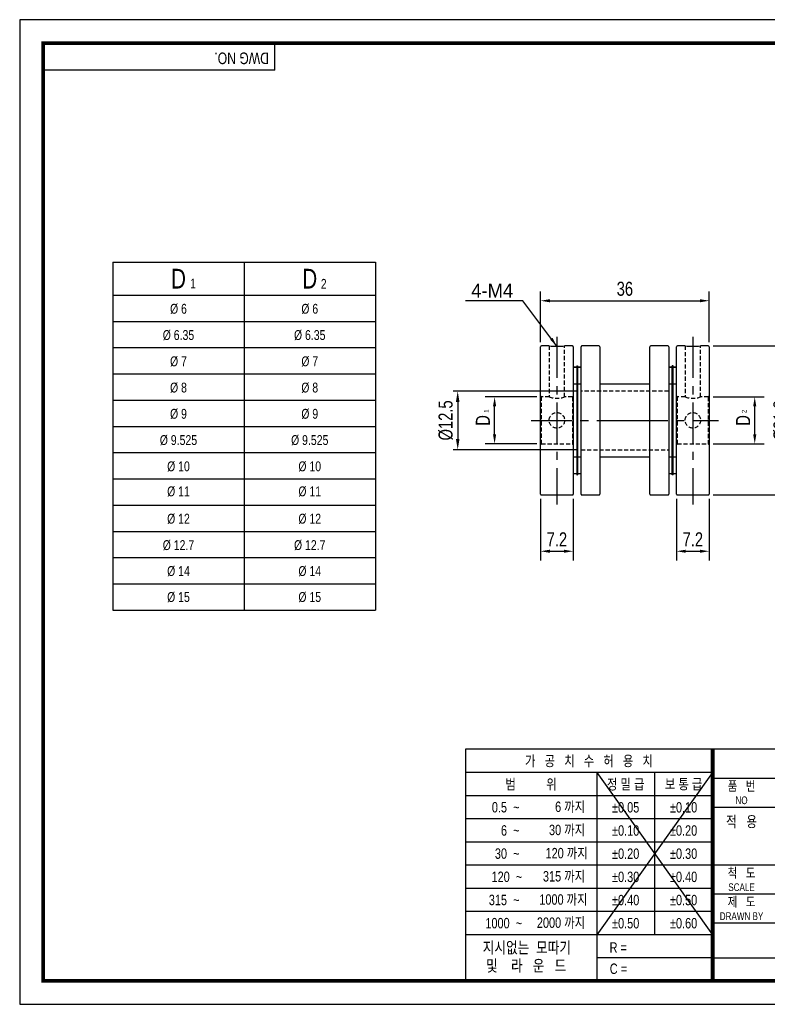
# Model space of a CAD drawing. Header units: millimetres. Extents: x 0 to 297, y 0 to 210.
# Tile 1 of 2: x 0 to 159, y 0 to 210. Entities that reach past the tile are written whole.
import ezdxf
from ezdxf.enums import TextEntityAlignment as Align

# ---------------------------------------------------------------- set-up
doc = ezdxf.new("R2010")
doc.units = ezdxf.units.MM
doc.header["$LTSCALE"] = 7
for name, pattern in [('CENTER', [2, 1.25, -0.25, 0.25, -0.25]), ('CENTER2', [1.125, 0.75, -0.125, 0.125, -0.125]), ('DASHED', [0.75, 0.5, -0.25]), ('HIDDEN', [0.375, 0.25, -0.125]), ('HIDDEN2', [0.1875, 0.125, -0.0625]), ('PHANTOM2', [1.25, 0.625, -0.125, 0.125, -0.125, 0.125, -0.125])]:
    doc.linetypes.add(name, pattern=pattern)
doc.layers.get('0').update_dxf_attribs({"linetype": 'CONTINUOUS'})
doc.layers.get('Defpoints').update_dxf_attribs({"linetype": 'CONTINUOUS'})
for name, color, linetype in [('BM', 2, 'CONTINUOUS'), ('C', 1, 'CENTER2'), ('CT', 1, 'CENTER'), ('D', 7, 'CONTINUOUS'), ('DIM', 7, 'CONTINUOUS'), ('H', 3, 'HIDDEN'), ('HD', 4, 'DASHED'), ('P', 4, 'PHANTOM2')]:
    doc.layers.add(name, color=color, linetype=linetype)
doc.styles.get("Standard").update_dxf_attribs({"font": 'Gulim.ttf', "width": 0.8, "height": 3})
doc.dimstyles.new('LIM', dxfattribs={"dimtxt": 2, "dimasz": 2, "dimexe": 2, "dimexo": 1, "dimgap": 1, "dimtad": 1, "dimdec": 3, "dimzin": 9, "dimdsep": 46, "dimtxsty": 'Standard', "dimcen": 3, "dimclrd": 1, "dimclre": 1, "dimadec": 0, "dimazin": 0, "dimtfac": 1, "dimtdec": 3, "dimtmove": 0, "dimatfit": 3, "dimfxl": 0, "dimtolj": 1, "dimtzin": 0, "dimarcsym": 0})
doc.dimstyles.get("Standard").update_dxf_attribs({"dimtxt": 0.18, "dimasz": 0.18, "dimexe": 0.18, "dimexo": 0.0625, "dimgap": 0.09, "dimtad": 0, "dimtih": 1, "dimtoh": 1, "dimdec": 4, "dimzin": 0, "dimdsep": 46, "dimtxsty": 'Standard', "dimcen": 0.09, "dimadec": 0, "dimazin": 0, "dimtfac": 1, "dimtdec": 4, "dimtofl": 0, "dimtmove": 0, "dimatfit": 3, "dimfxl": 0, "dimtolj": 1, "dimtzin": 0, "dimarcsym": 0})

# ---------------------------------------------------------------- blocks, each defined once
blk = doc.blocks.new('*D7')
at = {"layer": 'Defpoints', "color": 0}
for p in [(101.31, 129.53), (111.3, 129.53), (111.3, 119.53)]:
    blk.add_point(p, dxfattribs=at)
at = {"layer": 'DIM', "color": 1, "lineweight": -2}
for p, q in [((110.3, 129.53), (99.31, 129.53)), ((101.31, 121.53), (101.31, 127.53)), ((110.3, 119.53), (99.31, 119.53))]:
    blk.add_line(p, q, dxfattribs=at)
at = {"layer": 'DIM', "color": 1}
for points in [[(100.97, 127.53), (101.64, 127.53), (101.31, 129.53)], [(100.97, 121.53), (101.64, 121.53), (101.31, 119.53)]]:
    blk.add_solid(points, dxfattribs=at)
at = {"layer": 'DIM', "color": 0, "insert": (98.8, 124.53), "char_height": 3, "attachment_point": 5, "rotation": 90}
blk.add_mtext('\\A1;D', dxfattribs=at)
blk = doc.blocks.new('*D8')
at = {"layer": 'Defpoints', "color": 0}
for p in [(146.9, 140.43), (164.88, 140.43), (146.9, 108.63)]:
    blk.add_point(p, dxfattribs=at)
at = {"layer": 'DIM', "color": 1, "lineweight": -2}
for p, q in [((147.9, 140.43), (166.88, 140.43)), ((164.88, 110.63), (164.88, 138.43)), ((147.9, 108.63), (166.88, 108.63))]:
    blk.add_line(p, q, dxfattribs=at)
at = {"layer": 'DIM', "color": 1}
for points in [[(164.55, 138.43), (165.22, 138.43), (164.88, 140.43)], [(164.55, 110.63), (165.22, 110.63), (164.88, 108.63)]]:
    blk.add_solid(points, dxfattribs=at)
at = {"layer": 'DIM', "color": 0, "insert": (162.34, 124.53), "char_height": 3, "attachment_point": 5, "rotation": 90}
blk.add_mtext('\\A1;%%C31.8', dxfattribs=at)
blk = doc.blocks.new('*D9')
at = {"layer": 'Defpoints', "color": 0}
for p in [(146.9, 129.53), (156.8, 129.53), (146.9, 119.53)]:
    blk.add_point(p, dxfattribs=at)
at = {"layer": 'DIM', "color": 1, "lineweight": -2}
for p, q in [((147.9, 129.53), (158.8, 129.53)), ((156.8, 121.53), (156.8, 127.53)), ((147.9, 119.53), (158.8, 119.53))]:
    blk.add_line(p, q, dxfattribs=at)
at = {"layer": 'DIM', "color": 1}
for points in [[(156.47, 127.53), (157.13, 127.53), (156.8, 129.53)], [(156.47, 121.53), (157.13, 121.53), (156.8, 119.53)]]:
    blk.add_solid(points, dxfattribs=at)
at = {"layer": 'DIM', "color": 0, "insert": (154.3, 124.53), "char_height": 3, "attachment_point": 5, "rotation": 90}
blk.add_mtext('\\A1;D', dxfattribs=at)
blk = doc.blocks.new('*D10')
at = {"layer": 'Defpoints', "color": 0}
for p in [(111.1, 108.83), (118.1, 108.83), (118.1, 96.63)]:
    blk.add_point(p, dxfattribs=at)
at = {"layer": 'DIM', "color": 1, "lineweight": -2}
for p, q in [((111.1, 107.83), (111.1, 94.63)), ((118.1, 107.83), (118.1, 94.63)), ((113.1, 96.63), (116.1, 96.63))]:
    blk.add_line(p, q, dxfattribs=at)
at = {"layer": 'DIM', "color": 1}
for points in [[(113.1, 96.96), (113.1, 96.3), (111.1, 96.63)], [(116.1, 96.96), (116.1, 96.3), (118.1, 96.63)]]:
    blk.add_solid(points, dxfattribs=at)
at = {"layer": 'DIM', "color": 0, "insert": (114.6, 99.17), "char_height": 3, "attachment_point": 5}
blk.add_mtext('\\A1;7.2', dxfattribs=at)
blk = doc.blocks.new('*D11')
at = {"layer": 'Defpoints', "color": 0}
for p in [(140.1, 108.83), (147.1, 108.83), (147.1, 96.63)]:
    blk.add_point(p, dxfattribs=at)
at = {"layer": 'DIM', "color": 1, "lineweight": -2}
for p, q in [((140.1, 107.83), (140.1, 94.63)), ((147.1, 107.83), (147.1, 94.63)), ((142.1, 96.63), (145.1, 96.63))]:
    blk.add_line(p, q, dxfattribs=at)
at = {"layer": 'DIM', "color": 1}
for points in [[(142.1, 96.96), (142.1, 96.3), (140.1, 96.63)], [(145.1, 96.96), (145.1, 96.3), (147.1, 96.63)]]:
    blk.add_solid(points, dxfattribs=at)
at = {"layer": 'DIM', "color": 0, "insert": (143.6, 99.17), "char_height": 3, "attachment_point": 5}
blk.add_mtext('\\A1;7.2', dxfattribs=at)
blk = doc.blocks.new('*D12')
at = {"layer": 'Defpoints', "color": 0}
for p in [(147.1, 150.06), (111.1, 140.23), (147.1, 140.23)]:
    blk.add_point(p, dxfattribs=at)
at = {"layer": 'DIM', "color": 1, "lineweight": -2}
for p, q in [((111.1, 141.23), (111.1, 152.06)), ((147.1, 141.23), (147.1, 152.06)), ((113.1, 150.06), (145.1, 150.06))]:
    blk.add_line(p, q, dxfattribs=at)
at = {"layer": 'DIM', "color": 1}
for points in [[(113.1, 150.39), (113.1, 149.72), (111.1, 150.06)], [(145.1, 150.39), (145.1, 149.72), (147.1, 150.06)]]:
    blk.add_solid(points, dxfattribs=at)
at = {"layer": 'DIM', "color": 0, "insert": (129.1, 152.59), "char_height": 3, "attachment_point": 5}
blk.add_mtext('\\A1;36', dxfattribs=at)
blk = doc.blocks.new('*D14')
at = {"layer": 'D', "color": 1, "lineweight": -2}
for p, q in [((118.75, 130.78), (92.44, 130.78)), ((93.44, 128.48), (93.44, 120.58)), ((118.75, 118.28), (92.44, 118.28))]:
    blk.add_line(p, q, dxfattribs=at)
at = {"layer": 'D', "color": 1}
for points in [[(93.06, 128.48), (93.82, 128.48), (93.44, 130.78)], [(93.06, 120.58), (93.82, 120.58), (93.44, 118.28)]]:
    blk.add_solid(points, dxfattribs=at)
at = {"layer": 'Defpoints', "color": 0}
for p in [(119.75, 130.78), (93.44, 118.28), (119.75, 118.28)]:
    blk.add_point(p, dxfattribs=at)
at = {"layer": 'D', "insert": (90.9, 124.53), "char_height": 3, "attachment_point": 5, "rotation": 90}
blk.add_mtext('\\A1;%%c12.5', dxfattribs=at)

msp = doc.modelspace()

# ---------------------------------------------------------------- linework, layer by layer
for p, q in [((54.43705, 199.23234), (54.43705, 205)), ((54.43705, 199.23234), (5, 199.23234)), ((19.87842, 158.26508), (19.87842, 84.06508)), ((19.87842, 158.26508), (75.87842, 158.26508)), ((75.87842, 158.26508), (75.87842, 84.06508)), ((19.87842, 84.06508), (75.87842, 84.06508)), ((95.07575, 54.43705), (95.07575, 5)), ((147.8086, 54.43705), (95.07575, 54.43705)), ((292, 54.43705), (147.8086, 54.43705)), ((147.8086, 54.43705), (147.8086, 5)), ((147.8086, 49.42948), (95.07575, 49.42948)), ((147.8086, 49.42948), (123.09008, 14.82355)), ((123.09008, 49.42948), (147.8086, 14.82355)), ((123.09008, 49.42948), (123.09008, 5)), ((135.44934, 49.42948), (135.44934, 14.82355)), ((147.8086, 48.25742), (292, 48.25742)), ((147.8086, 44.48577), (95.07575, 44.48577)), ((147.8086, 42.07779), (292, 42.07779)), ((147.8086, 39.54207), (95.07575, 39.54207)), ((147.8086, 34.59837), (95.07575, 34.59837)), ((147.8086, 29.65466), (95.07575, 29.65466)), ((147.8086, 29.71852), (292, 29.71852)), ((147.8086, 24.71096), (95.07575, 24.71096)), ((147.8086, 23.53889), (221.96418, 23.53889)), ((147.8086, 19.76725), (95.07575, 19.76725)), ((147.8086, 17.35926), (292, 17.35926)), ((147.8086, 14.82355), (95.07575, 14.82355)), ((147.8086, 9.87984), (123.09008, 9.87984)), ((147.8086, 9.87984), (221.96418, 9.87984))]:
    msp.add_line(p, q)
at = {"color": 4}
for p, q in [((47.87842, 158.26508), (47.87842, 84.06508)), ((19.87842, 151.26508), (75.87842, 151.26508))]:
    msp.add_line(p, q, dxfattribs=at)
at = {"color": 1}
for p, q in [((19.87842, 145.66508), (75.87842, 145.66508)), ((19.87842, 140.06508), (75.87842, 140.06508)), ((19.87842, 134.46508), (75.87842, 134.46508)), ((19.87842, 128.86508), (75.87842, 128.86508)), ((19.87842, 123.26508), (75.87842, 123.26508)), ((19.87842, 117.66508), (75.87842, 117.66508)), ((19.87842, 112.06508), (75.87842, 112.06508)), ((19.87842, 106.46508), (75.87842, 106.46508)), ((19.87842, 100.86508), (75.87842, 100.86508)), ((19.87842, 95.26508), (75.87842, 95.26508)), ((19.87842, 89.66508), (75.87842, 89.66508))]:
    msp.add_line(p, q, dxfattribs=at)
msp.add_lwpolyline([(297, 210), (0, 210), (0, 0), (297, 0)], close=True)
msp.add_lwpolyline([(292, 205, 0.8, 0.8, 0), (5, 205, 0.8, 0.8, 0), (5, 5, 0.8, 0.8, 0), (292, 5, 0.8, 0.8, 0)], format="xyseb", close=True)
at = {"const_width": 0.82395}
msp.add_lwpolyline([(147.8086, 5), (147.8086, 54.43705)], dxfattribs=at)
at = {"layer": 'BM', "linetype": 'Continuous'}
for p, q in [((111.09599, 108.83105), (111.09599, 140.23105)), ((112.94882, 140.43105), (111.29599, 140.43105)), ((117.89599, 140.43105), (116.23986, 140.43105)), ((118.09599, 140.23105), (118.09599, 108.83105)), ((119.74599, 108.83105), (119.74599, 140.23105)), ((123.54599, 140.43105), (119.94599, 140.43105)), ((123.74599, 140.23105), (123.74599, 108.83105)), ((134.44599, 108.83105), (134.44599, 140.23105)), ((138.24599, 140.43105), (134.64599, 140.43105)), ((138.44599, 140.23105), (138.44599, 108.83105)), ((140.09599, 108.83105), (140.09599, 140.23105)), ((141.94882, 140.43105), (140.29599, 140.43105)), ((146.89599, 140.43105), (145.23986, 140.43105)), ((147.09599, 140.23105), (147.09599, 108.83105)), ((118.82099, 135.86234), (118.09599, 135.86234)), ((118.82099, 135.84918), (118.09599, 135.84918)), ((118.82099, 136.16234), (118.82099, 134.11234)), ((118.82099, 136.16234), (119.02099, 136.16234)), ((119.02099, 136.16234), (119.02099, 134.11234)), ((119.74599, 135.86234), (119.02099, 135.86234)), ((119.74599, 135.84918), (119.02099, 135.84918)), ((139.17099, 135.86234), (138.44599, 135.86234)), ((139.17099, 135.84918), (138.44599, 135.84918)), ((139.17099, 134.11234), (139.17099, 136.16234)), ((139.37099, 136.16234), (139.17099, 136.16234)), ((139.37099, 134.11234), (139.37099, 136.16234)), ((140.09599, 135.86234), (139.37099, 135.86234)), ((140.09599, 135.84918), (139.37099, 135.84918)), ((118.09599, 132.34918), (118.82099, 132.34918)), ((118.82099, 134.11234), (118.82099, 114.94975)), ((119.02099, 134.11234), (119.02099, 114.94975)), ((119.02099, 132.34918), (119.74599, 132.34918)), ((138.44599, 132.34918), (139.17099, 132.34918)), ((139.17099, 114.94975), (139.17099, 134.11234)), ((139.37099, 114.94975), (139.37099, 134.11234)), ((139.37099, 132.34918), (140.09599, 132.34918)), ((134.44599, 132.28105), (123.74599, 132.28105)), ((127.2516, 132.28105), (123.74599, 132.28105)), ((118.82099, 116.69975), (118.09599, 116.69975)), ((119.74599, 116.69975), (119.02099, 116.69975)), ((123.74599, 116.78105), (127.2516, 116.78105)), ((123.74599, 116.78105), (134.44599, 116.78105)), ((139.17099, 116.69975), (138.44599, 116.69975)), ((140.09599, 116.69975), (139.37099, 116.69975)), ((118.82099, 114.94975), (118.82099, 112.89975)), ((119.02099, 114.94975), (119.02099, 112.89975)), ((139.17099, 112.89975), (139.17099, 114.94975)), ((139.37099, 112.89975), (139.37099, 114.94975)), ((118.09599, 113.19975), (118.82099, 113.19975)), ((118.09599, 113.18661), (118.82099, 113.18661)), ((118.82099, 112.89975), (119.02099, 112.89975)), ((119.02099, 113.19975), (119.74599, 113.19975)), ((119.02099, 113.18661), (119.74599, 113.18661)), ((138.44599, 113.19975), (139.17099, 113.19975)), ((138.44599, 113.18661), (139.17099, 113.18661)), ((139.37099, 112.89975), (139.17099, 112.89975)), ((139.37099, 113.19975), (140.09599, 113.19975)), ((139.37099, 113.18661), (140.09599, 113.18661)), ((111.29599, 108.63105), (117.89599, 108.63105)), ((119.94599, 108.63105), (123.54599, 108.63105)), ((134.64599, 108.63105), (138.24599, 108.63105)), ((140.29599, 108.63105), (146.89599, 108.63105))]:
    msp.add_line(p, q, dxfattribs=at)
at = {"layer": 'BM', "linetype": 'HIDDEN2'}
for centre in [(114.59599, 124.54984), (143.59599, 124.54984)]:
    msp.add_circle(centre, 1.65, dxfattribs=at)
at = {"layer": 'BM', "linetype": 'Continuous'}
for centre, radius, start, end in [((111.29599, 140.23105), 0.2, 90, 180), ((114.596, 156.02249), 15.67855, 263.9590186, 276.0404228), ((117.89599, 140.23105), 0.2, 0, 90), ((119.94599, 140.23105), 0.2, 90, 180), ((123.54599, 140.23105), 0.2, 0, 90), ((134.64599, 140.23105), 0.2, 90, 180), ((138.24599, 140.23105), 0.2, 0, 90), ((140.29599, 140.23105), 0.2, 90, 180), ((143.596, 156.02249), 15.67855, 263.9590186, 276.0404228), ((146.89599, 140.23105), 0.2, 0, 90), ((111.29599, 108.83105), 0.2, 180, 270), ((117.89599, 108.83105), 0.2, 270, 0), ((119.94599, 108.83105), 0.2, 180, 270), ((123.54599, 108.83105), 0.2, 270, 0), ((134.64599, 108.83105), 0.2, 180, 270), ((138.24599, 108.83105), 0.2, 270, 0), ((140.29599, 108.83105), 0.2, 180, 270), ((146.89599, 108.83105), 0.2, 270, 0)]:
    msp.add_arc(centre, radius, start, end, dxfattribs=at)
at = {"layer": 'C'}
msp.add_line((147.8086, 49.42948), (147.8086, 49.39613), dxfattribs=at)
at = {"layer": 'CT'}
for p, q in [((114.59599, 142.34395), (114.59599, 106.63105)), ((143.59593, 142.34395), (143.59599, 106.63105)), ((109.09599, 124.54984), (134.44599, 124.54984)), ((129.50582, 124.54984), (149.09599, 124.54984))]:
    msp.add_line(p, q, dxfattribs=at)
at = {"layer": 'H'}
msp.add_line((147.8086, 49.31275), (147.8086, 49.27106), dxfattribs=at)
at = {"layer": 'HD', "linetype": 'HIDDEN2'}
for p, q in [((112.94599, 140.43105), (112.94599, 129.529)), ((116.24599, 129.52912), (116.24599, 140.43105)), ((141.94599, 140.43105), (141.94599, 129.529)), ((145.24599, 129.52912), (145.24599, 140.43105)), ((138.44599, 130.78105), (119.74599, 130.78105)), ((111.29599, 129.53105), (111.09599, 129.73105)), ((111.29599, 119.53105), (111.29599, 129.53105)), ((112.95202, 129.53105), (111.29599, 129.53105)), ((117.89599, 129.53105), (116.24076, 129.53105)), ((118.09599, 129.73105), (117.89599, 129.53105)), ((117.89599, 129.53105), (117.89599, 119.53105)), ((119.02099, 129.53105), (118.82099, 129.53105)), ((139.37099, 129.53105), (139.17099, 129.53105)), ((140.29599, 129.53105), (140.09599, 129.73105)), ((140.29599, 119.53105), (140.29599, 129.53105)), ((141.95202, 129.53105), (140.29599, 129.53105)), ((146.89599, 129.53105), (145.24076, 129.53105)), ((147.09599, 129.73105), (146.89599, 129.53105)), ((146.89599, 129.53105), (146.89599, 119.53105)), ((111.09599, 119.33105), (111.29599, 119.53105)), ((111.29599, 119.53105), (117.89599, 119.53105)), ((117.89599, 119.53105), (118.09599, 119.33105)), ((118.82099, 119.53105), (119.02099, 119.53105)), ((119.74599, 118.28105), (138.44599, 118.28105)), ((139.17099, 119.53105), (139.37099, 119.53105)), ((140.09599, 119.33105), (140.29599, 119.53105)), ((140.29599, 119.53105), (146.89599, 119.53105)), ((146.89599, 119.53105), (147.09599, 119.33105))]:
    msp.add_line(p, q, dxfattribs=at)
for centre in [(114.59603, 134.13855), (143.59603, 134.13855)]:
    msp.add_arc(centre, 4.89411, 250.2968718, 289.7022153, dxfattribs=at)
at = {"layer": 'P'}
msp.add_line((147.8086, 49.22104), (147.8086, 49.16267), dxfattribs=at)

# ---------------------------------------------------------------- texts
for s, insert, char_height, width, attachment_point in [('D', (33.87842, 154.76508), 4.2, 28, 5), ('D', (61.87842, 154.76508), 4.2, 28, 5), ('1', (36.37424, 154.78996), 2.1, 6.3, 1), ('2', (64.24462, 154.7095), 2.1, 3.36, 1)]:
    msp.add_mtext(s, dxfattribs=dict(insert=insert, char_height=char_height, width=width, attachment_point=attachment_point))
at = {"ltscale": 25.4, "char_height": 2.1, "width": 28, "attachment_point": 5}
for s, insert in [('%%C{\\f??|b0|i0|c0|p49; \\f??|b0|i0|c129|p49;6}', (33.87842, 148.3014)), ('%%C{\\f??|b0|i0|c0|p49; \\f??|b0|i0|c129|p49;6}', (61.87842, 148.3014)), ('%%C{\\f??|b0|i0|c0|p49; \\f??|b0|i0|c129|p49;6.35}', (33.87842, 142.7014)), ('%%C{\\f??|b0|i0|c0|p49; \\f??|b0|i0|c129|p49;6.35}', (61.87842, 142.7014)), ('%%C{\\f??|b0|i0|c0|p49; \\f??|b0|i0|c129|p49;7}', (33.87842, 137.1014)), ('%%C{\\f??|b0|i0|c0|p49; \\f??|b0|i0|c129|p49;7}', (61.87842, 137.1014)), ('%%C{\\f??|b0|i0|c0|p49; \\f??|b0|i0|c129|p49;8}', (33.87842, 131.5014)), ('%%C{\\f??|b0|i0|c0|p49; \\f??|b0|i0|c129|p49;8}', (61.87842, 131.5014)), ('%%C{\\f??|b0|i0|c0|p49; \\f??|b0|i0|c129|p49;9}', (33.87842, 125.9014)), ('%%C{\\f??|b0|i0|c0|p49; \\f??|b0|i0|c129|p49;9}', (61.87842, 125.9014)), ('%%C{\\f??|b0|i0|c0|p49; \\f??|b0|i0|c129|p49;9.525}', (33.87842, 120.3014)), ('%%C{\\f??|b0|i0|c0|p49; \\f??|b0|i0|c129|p49;9.525}', (61.87842, 120.3014)), ('%%C{\\f??|b0|i0|c0|p49; \\f??|b0|i0|c129|p49;10}', (33.87842, 114.7014)), ('%%C{\\f??|b0|i0|c0|p49; \\f??|b0|i0|c129|p49;10}', (61.87842, 114.7014)), ('%%C{\\f??|b0|i0|c0|p49; \\f??|b0|i0|c129|p49;11}', (33.87842, 109.36392)), ('%%C{\\f??|b0|i0|c0|p49; \\f??|b0|i0|c129|p49;11}', (61.87842, 109.36392)), ('%%C{\\f??|b0|i0|c0|p49; \\f??|b0|i0|c129|p49;12}', (33.87842, 103.53223)), ('%%C{\\f??|b0|i0|c0|p49; \\f??|b0|i0|c129|p49;12}', (61.87842, 103.53223)), ('%%C{\\f??|b0|i0|c0|p49; \\f??|b0|i0|c129|p49;12.7}', (33.87842, 97.89823)), ('%%C{\\f??|b0|i0|c0|p49; \\f??|b0|i0|c129|p49;12.7}', (61.87842, 97.89823)), ('%%C{\\f??|b0|i0|c0|p49; \\f??|b0|i0|c129|p49;14}', (33.87842, 92.36307)), ('%%C{\\f??|b0|i0|c0|p49; \\f??|b0|i0|c129|p49;14}', (61.87842, 92.36307)), ('%%C{\\f??|b0|i0|c0|p49; \\f??|b0|i0|c129|p49;15}', (33.87842, 86.82791)), ('%%C{\\f??|b0|i0|c0|p49; \\f??|b0|i0|c129|p49;15}', (61.87842, 86.82791))]:
    msp.add_mtext(s, dxfattribs=dict(at, insert=insert))
at = {"layer": 'D', "width": 0.8}
msp.add_text('DWG NO.', height=2.471852, rotation=180, dxfattribs=at).set_placement((53.16809, 203.00065))
for s, height, p in [('가   공   치   수   허   용   치', 2.2246672, (121.44218, 51.93326)), ('범          위', 2.2246672, (109.08292, 46.95763)), ('정 밀 급', 2.224667, (129.26971, 46.95763)), ('보 통 급', 2.224667, (141.62897, 46.95763)), ('품   번', 2.059877, (153.98824, 46.60952)), ('NO', 1.647902, (153.98824, 43.5197)), ('%%p0.05', 2.224667, (129.26971, 42.01392)), ('%%p0.10', 2.224667, (141.62897, 42.01392)), ('적   용', 2.307062, (153.98824, 38.98797)), ('%%p0.10', 2.224667, (129.26971, 37.07022)), ('%%p0.20', 2.224667, (141.62897, 37.07022)), ('%%p0.20', 2.224667, (129.26971, 32.12651)), ('%%p0.30', 2.224667, (141.62897, 32.12651)), ('척   도', 2.059877, (153.98824, 28.07062)), ('%%p0.30', 2.224667, (129.26971, 27.18281)), ('%%p0.40', 2.224667, (141.62897, 27.18281)), ('SCALE', 1.647902, (153.98824, 24.98081)), ('%%p0.40', 2.224667, (129.26971, 22.2391)), ('%%p0.50', 2.224667, (141.62897, 22.2391)), ('제   도', 2.059877, (153.98824, 21.89099)), ('%%p0.50', 2.224667, (129.26971, 17.2954)), ('%%p0.60', 2.224667, (141.62897, 17.2954))]:
    msp.add_text(s, height=height, dxfattribs=at).set_placement(p, align=Align.MIDDLE)
msp.add_text('DRAWN BY', height=1.647902, dxfattribs=at).set_placement((153.98824, 17.97719), align=Align.CENTER)
at = {"layer": 'D', "linetype": 'ByBlock', "width": 0.8}
for s, height, p in [('지시없는  모따기', 2.471852, (98.78304, 10.86753)), ('및    라   운   드', 2.4718525, (99.46232, 6.99683))]:
    msp.add_text(s, height=height, dxfattribs=at).set_placement(p)
at = {"layer": 'D', "width": 0.8}
for s, p in [('R = ', (125.83895, 10.9999)), ('C = ', (125.87797, 6.47764))]:
    msp.add_text(s, height=2.224667, dxfattribs=at).set_placement(p)
at = {"layer": 'D', "char_height": 2.224667, "attachment_point": 6}
for s, insert, width in [('0.5  ~', (106.61106, 42.01392), 8.2310624), ('6 까지', (120.61823, 42.01392), 9.8035318), ('6  ~', (106.61106, 37.07022), 8.2310216), ('30 까지', (120.61823, 37.07022), 9.8034906), ('120 까지', (121.17583, 32.12651), 12.6524242), ('30  ~', (106.61106, 32.12651), 8.2310216), ('120  ~', (107.1976, 27.18281), 8.9379913), ('315 까지', (120.61823, 27.18281), 12.0977814), ('315  ~', (106.61106, 22.2391), 9.885083), ('1000 까지', (121.14261, 22.2391), 13.3822846), ('2000 까지', (120.61823, 17.2954), 12.974319), ('1000  ~', (107.17041, 17.2954), 14.528725)]:
    msp.add_mtext(s, dxfattribs=dict(at, insert=insert, width=width))
at = {"layer": 'DIM'}
msp.add_text('4-M4', height=3, dxfattribs=at).set_placement((96.32469, 150.72106))
at = {"layer": 'DIM', "char_height": 1, "attachment_point": 1, "rotation": 90}
for s, insert, width in [('1', (99.07768, 126.17969), 1.5), ('2', (154.05826, 126.09785), 1.8)]:
    msp.add_mtext(s, dxfattribs=dict(at, insert=insert, width=width))

# ---------------------------------------------------------------- dimensions: what is measured, and where the dimension line sits
at = {"layer": 'D'}
dim = msp.add_linear_dim(base=(93.43843, 118.28105), p1=(119.74599, 130.78105), p2=(119.74599, 118.28105), angle=90, text='%%c12.5', dimstyle='Standard', override={"dimtxt": 2, "dimasz": 2.3, "dimexe": 1, "dimexo": 1, "dimgap": 1, "dimtad": 1, "dimtih": 0, "dimtoh": 0, "dimzin": 8, "dimcen": 1, "dimclrd": 1, "dimclre": 1, "dimclrt": 256, "dimadec": 4, "dimazin": 2, "dimtfac": 0.5, "dimtix": 1, "dimtofl": 1, "dimtmove": 2, "dimtzin": 8}, dxfattribs=at)
dim.commit()
dim.dimension.update_dxf_attribs({"geometry": '*D14', "text_midpoint": (90.89648, 124.53105)})
at = {"layer": 'DIM'}
dim = msp.add_linear_dim(base=(147.09599, 150.05553), p1=(111.09599, 140.23105), p2=(147.09599, 140.23105), dimstyle='LIM', dxfattribs=at)
dim.commit()
dim.dimension.update_dxf_attribs({"geometry": '*D12', "text_midpoint": (129.09599, 152.59347)})
for base, p1, p2, text, picture, middle in [((164.88484, 140.43105), (146.89599, 108.63105), (146.89599, 140.43105), '%%C<>', '*D8', (162.3429, 124.53105)), ((101.3068, 129.53105), (111.29599, 119.53105), (111.29599, 129.53105), 'D', '*D7', (98.8048, 124.53105)), ((156.79955, 129.53105), (146.89599, 119.53105), (146.89599, 129.53105), 'D', '*D9', (154.29755, 124.53105))]:
    dim = msp.add_linear_dim(base=base, p1=p1, p2=p2, angle=90, text=text, dimstyle='LIM', dxfattribs=at)
    dim.commit()
    dim.dimension.update_dxf_attribs({"geometry": picture, "text_midpoint": middle})
for base, p1, p2, picture, middle in [((118.09599, 96.63105), (111.09599, 108.83105), (118.09599, 108.83105), '*D10', (114.59599, 99.17099)), ((147.09599, 96.63105), (140.09599, 108.83105), (147.09599, 108.83105), '*D11', (143.59599, 99.17099))]:
    dim = msp.add_linear_dim(base=base, p1=p1, p2=p2, text='7.2', dimstyle='LIM', dxfattribs=at)
    dim.commit()
    dim.dimension.update_dxf_attribs({"geometry": picture, "text_midpoint": middle})

# ---------------------------------------------------------------- leaders
msp.add_leader([(114.59599, 140.34395), (107.33156, 150.05553), (95.08124, 150.05553)], dimstyle='LIM', override={"dimgap": 1, "dimtad": 0}, dxfattribs=at)

doc.saveas('drawing.dxf')
